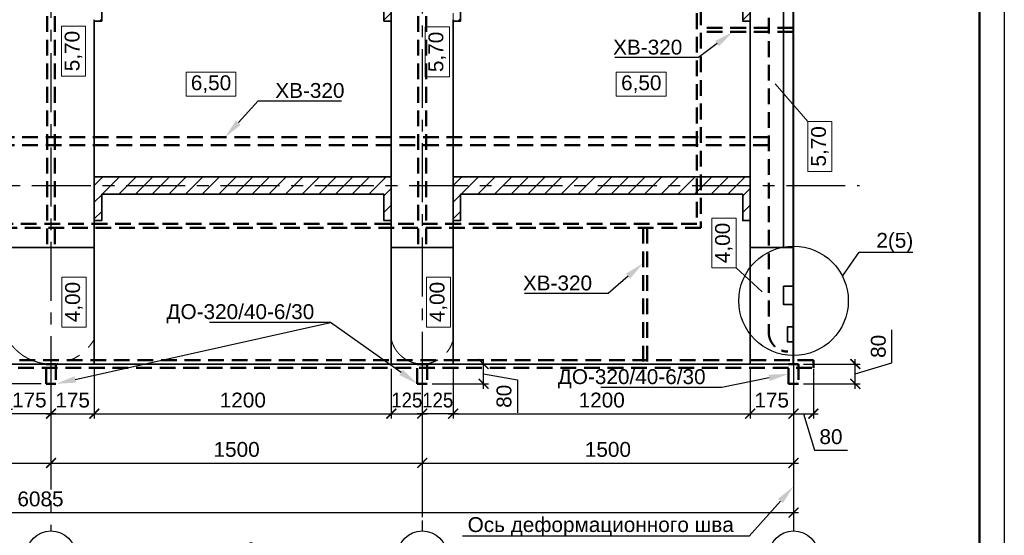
# Model space of a CAD drawing. Header units: millimetres. Extents: x -695122 to 440517, y 417968 to 574899.
# Tile 17 of 39: x -566701 to -526922, y 474875 to 495705. Entities that reach past the tile are written whole.
import ezdxf
from ezdxf import colors
from ezdxf.entities.mleader import LeaderData, LeaderLine
from ezdxf.enums import TextEntityAlignment as Align
from ezdxf.math import Vec2, Vec3

# ---------------------------------------------------------------- set-up
doc = ezdxf.new("R2010")
doc.units = ezdxf.units.MM
for name, pattern in [('PHANTOM', [63.5, 31.75, -6.35, 6.35, -6.35, 6.35, -6.35]), ('осевая', [50.8, 31.75, -6.35, 6.35, -6.35]), ('штриховая', [19.05, 12.7, -6.35])]:
    doc.linetypes.add(name, pattern=pattern)
for name, color, linetype, lineweight in [('0_Выноски и размеры', 7, 'Continuous', 9), ('Бетон', 7, 'Continuous', 50), ('ГТО_Отметки', 7, 'Continuous', 20), ('ГТО_Разрезы. Сечения.Узлы', 255, 'Continuous', 40), ('Шпонка', 1, 'Continuous', 50)]:
    doc.layers.add(name, color=color, linetype=linetype, lineweight=lineweight)
for name, color, linetype in [('otmetki', 7, 'Continuous'), ('Оси', 1, 'осевая'), ('Размеры', 7, 'Continuous'), ('штамп(текст)', 7, 'Continuous')]:
    doc.layers.add(name, color=color, linetype=linetype)
doc.styles.add('arial', font='arial.ttf')
doc.styles.get("Standard").update_dxf_attribs({"font": 'arial.ttf'})
doc.styles.add('аrial', font='arial.ttf')
doc.styles.add('Рогун1', font='arial.ttf')
doc.dimstyles.new('100 мм', dxfattribs={"dimscale": 100, "dimtxt": 3.5, "dimasz": 2, "dimexe": 1, "dimexo": 1, "dimgap": 1.2, "dimtad": 1, "dimdec": 0, "dimlfac": 0.1, "dimrnd": 0.0001, "dimtxsty": 'Рогун1', "dimblk": 'ARCHTICK', "dimcen": 2.5, "dimdle": 1, "dimaunit": 1, "dimadec": 1, "dimazin": 0, "dimtfac": 1, "dimtdec": 0, "dimtmove": 1, "dimatfit": 3, "dimldrblk": 'ARCHTICK', "dimfxl": 1, "dimtfill": 1, "dimarcsym": 0})
doc.dimstyles.new('hren115', dxfattribs={"dimtxt": 0.3, "dimasz": 3, "dimexe": 0.18, "dimexo": 0.0625, "dimgap": 0.1, "dimtad": 2, "dimtih": 1, "dimtoh": 1, "dimdec": 4, "dimzin": 0, "dimdsep": 46, "dimtxsty": 'arial', "dimcen": 0, "dimclrt": 256, "dimadec": 0, "dimazin": 0, "dimtfac": 1, "dimtdec": 4, "dimtofl": 0, "dimtmove": 1, "dimatfit": 0, "dimfxl": 1, "dimtolj": 1, "dimtzin": 0, "dimarcsym": 1})

# ---------------------------------------------------------------- blocks, each defined once
blk = doc.blocks.new('_ArchTick')
at = {"color": 0, "linetype": 'ByBlock', "const_width": 0.15}
blk.add_lwpolyline([(-0.5, -0.5), (0.5, 0.5)], dxfattribs=at)
blk = doc.blocks.new('*D260')
at = {"layer": 'Defpoints', "color": 0, "ltscale": 200, "transparency": 16777216}
for p in [(-569262, 481795), (-565637, 481795), (-565637, 480995)]:
    blk.add_point(p, dxfattribs=at)
at = {"layer": 'Размеры', "color": 0, "lineweight": -2, "ltscale": 200, "transparency": 16777216}
for p, q in [((-565837, 481795), (-569462, 481795)), ((-569262, 480795), (-569262, 481995)), ((-569262, 481395), (-570047, 481249)), ((-570047, 481249), (-570047, 479910)), ((-565837, 480995), (-569462, 480995))]:
    blk.add_line(p, q, dxfattribs=at)
at = {"layer": 'Размеры', "color": 0, "lineweight": -2, "ltscale": 200, "transparency": 16777216, "xscale": 400, "yscale": 400, "zscale": 400}
for p, rotation in [((-569262, 481795), 90), ((-569262, 480995), 270)]:
    blk.add_blockref('_ArchTick', p, dxfattribs=dict(at, rotation=rotation))
at = {"layer": 'Размеры', "color": 0, "ltscale": 200, "transparency": 16777216, "insert": (-570594, 480579), "char_height": 600, "attachment_point": 5, "rotation": 90, "style": 'Рогун1'}
blk.add_mtext('80', dxfattribs=at)
blk = doc.blocks.new('*D261')
at = {"layer": 'Defpoints', "color": 0, "ltscale": 200, "transparency": 16777216}
for p in [(-550237, 481795), (-547961, 481795), (-550237, 480995)]:
    blk.add_point(p, dxfattribs=at)
at = {"layer": 'Размеры', "color": 0, "lineweight": -2, "ltscale": 200, "transparency": 16777216}
for p, q in [((-550037, 481795), (-547761, 481795)), ((-547961, 480795), (-547961, 481995)), ((-547961, 481395), (-546585, 481159)), ((-550037, 480995), (-547761, 480995)), ((-546585, 481159), (-546585, 479821))]:
    blk.add_line(p, q, dxfattribs=at)
at = {"layer": 'Размеры', "color": 0, "lineweight": -2, "ltscale": 200, "transparency": 16777216, "xscale": 400, "yscale": 400, "zscale": 400}
for p, rotation in [((-547961, 481795), 90), ((-547961, 480995), 270)]:
    blk.add_blockref('_ArchTick', p, dxfattribs=dict(at, rotation=rotation))
at = {"layer": 'Размеры', "color": 0, "ltscale": 200, "transparency": 16777216, "insert": (-547132, 480490), "char_height": 600, "attachment_point": 5, "rotation": 90, "style": 'Рогун1'}
blk.add_mtext('80', dxfattribs=at)
blk = doc.blocks.new('*D262')
at = {"layer": 'Defpoints', "color": 0, "ltscale": 200, "transparency": 16777216}
for p in [(-535237, 481795), (-532942, 481795), (-535237, 480995)]:
    blk.add_point(p, dxfattribs=at)
at = {"layer": 'Размеры', "color": 0, "lineweight": -2, "ltscale": 200, "transparency": 16777216}
for p, q in [((-531463, 481839), (-531463, 483177)), ((-535037, 481795), (-532742, 481795)), ((-532942, 480795), (-532942, 481995)), ((-532942, 481395), (-531463, 481839)), ((-535037, 480995), (-532742, 480995))]:
    blk.add_line(p, q, dxfattribs=at)
at = {"layer": 'Размеры', "color": 0, "lineweight": -2, "ltscale": 200, "transparency": 16777216, "xscale": 400, "yscale": 400, "zscale": 400}
for p, rotation in [((-532942, 481795), 90), ((-532942, 480995), 270)]:
    blk.add_blockref('_ArchTick', p, dxfattribs=dict(at, rotation=rotation))
at = {"layer": 'Размеры', "color": 0, "ltscale": 200, "transparency": 16777216, "insert": (-532009, 482508), "char_height": 600, "attachment_point": 5, "rotation": 90, "style": 'Рогун1'}
blk.add_mtext('80', dxfattribs=at)
blk = doc.blocks.new('*D165')
at = {"layer": 'Defpoints', "color": 0, "transparency": 16777216}
for p in [(-580437, 481795), (-565437, 481795), (-565437, 477795)]:
    blk.add_point(p, dxfattribs=at)
at = {"layer": 'Размеры', "color": 0, "lineweight": -2, "transparency": 16777216}
for p, q in [((-580437, 481595), (-580437, 477595)), ((-565437, 481595), (-565437, 477595)), ((-580637, 477795), (-565237, 477795))]:
    blk.add_line(p, q, dxfattribs=at)
at = {"layer": 'Размеры', "color": 0, "lineweight": -2, "transparency": 16777216, "xscale": 400, "yscale": 400, "zscale": 400, "rotation": 180}
blk.add_blockref('_ArchTick', (-580437, 477795), dxfattribs=at)
at = {"layer": 'Размеры', "color": 0, "lineweight": -2, "transparency": 16777216, "xscale": 400, "yscale": 400, "zscale": 400}
blk.add_blockref('_ArchTick', (-565437, 477795), dxfattribs=at)
at = {"layer": 'Размеры', "color": 0, "transparency": 16777216, "insert": (-572937, 478341), "char_height": 600, "attachment_point": 5, "style": 'Рогун1'}
blk.add_mtext('1500', dxfattribs=at)
blk = doc.blocks.new('*D166')
at = {"layer": 'Defpoints', "color": 0, "transparency": 16777216}
for p in [(-565437, 481795), (-550437, 481795), (-550437, 477795)]:
    blk.add_point(p, dxfattribs=at)
at = {"layer": 'Размеры', "color": 0, "lineweight": -2, "transparency": 16777216}
for p, q in [((-565437, 481595), (-565437, 477595)), ((-550437, 481595), (-550437, 477595)), ((-565637, 477795), (-550237, 477795))]:
    blk.add_line(p, q, dxfattribs=at)
at = {"layer": 'Размеры', "color": 0, "lineweight": -2, "transparency": 16777216, "xscale": 400, "yscale": 400, "zscale": 400, "rotation": 180}
blk.add_blockref('_ArchTick', (-565437, 477795), dxfattribs=at)
at = {"layer": 'Размеры', "color": 0, "lineweight": -2, "transparency": 16777216, "xscale": 400, "yscale": 400, "zscale": 400}
blk.add_blockref('_ArchTick', (-550437, 477795), dxfattribs=at)
at = {"layer": 'Размеры', "color": 0, "transparency": 16777216, "insert": (-557937, 478341), "char_height": 600, "attachment_point": 5, "style": 'Рогун1'}
blk.add_mtext('1500', dxfattribs=at)
blk = doc.blocks.new('*D254')
at = {"layer": 'Defpoints', "color": 0, "transparency": 16777216}
for p in [(-535437, 503770), (-550437, 481795), (-535437, 477795)]:
    blk.add_point(p, dxfattribs=at)
at = {"layer": 'Размеры', "color": 0, "lineweight": -2, "transparency": 16777216}
for p, q in [((-535437, 503570), (-535437, 477595)), ((-550437, 481595), (-550437, 477595)), ((-550637, 477795), (-535237, 477795))]:
    blk.add_line(p, q, dxfattribs=at)
at = {"layer": 'Размеры', "color": 0, "lineweight": -2, "transparency": 16777216, "xscale": 400, "yscale": 400, "zscale": 400, "rotation": 180}
blk.add_blockref('_ArchTick', (-550437, 477795), dxfattribs=at)
at = {"layer": 'Размеры', "color": 0, "lineweight": -2, "transparency": 16777216, "xscale": 400, "yscale": 400, "zscale": 400}
blk.add_blockref('_ArchTick', (-535437, 477795), dxfattribs=at)
at = {"layer": 'Размеры', "color": 0, "transparency": 16777216, "insert": (-542937, 478341), "char_height": 600, "attachment_point": 5, "style": 'Рогун1'}
blk.add_mtext('1500', dxfattribs=at)
blk = doc.blocks.new('*D167')
at = {"layer": 'Defpoints', "color": 0, "transparency": 16777216}
for p in [(-596287, 481795), (-535437, 481795), (-535437, 475795)]:
    blk.add_point(p, dxfattribs=at)
at = {"layer": 'Размеры', "color": 0, "lineweight": -2, "transparency": 16777216}
for p, q in [((-596287, 481595), (-596287, 475595)), ((-535437, 481595), (-535437, 475595)), ((-596487, 475795), (-535237, 475795))]:
    blk.add_line(p, q, dxfattribs=at)
at = {"layer": 'Размеры', "color": 0, "lineweight": -2, "transparency": 16777216, "xscale": 400, "yscale": 400, "zscale": 400, "rotation": 180}
blk.add_blockref('_ArchTick', (-596287, 475795), dxfattribs=at)
at = {"layer": 'Размеры', "color": 0, "lineweight": -2, "transparency": 16777216, "xscale": 400, "yscale": 400, "zscale": 400}
blk.add_blockref('_ArchTick', (-535437, 475795), dxfattribs=at)
at = {"layer": 'Размеры', "color": 0, "transparency": 16777216, "insert": (-565862, 476341), "char_height": 600, "attachment_point": 5, "style": 'Рогун1'}
blk.add_mtext('6085', dxfattribs=at)
blk = doc.blocks.new('*D175')
at = {"layer": 'Defpoints', "color": 0, "transparency": 16777216}
for p in [(-565437, 481795), (-563687, 481795), (-563687, 479788)]:
    blk.add_point(p, dxfattribs=at)
at = {"layer": 'Размеры', "color": 0, "lineweight": -2, "transparency": 16777216}
for p, q in [((-565437, 481595), (-565437, 479588)), ((-563687, 481595), (-563687, 479588)), ((-565637, 479788), (-563487, 479788))]:
    blk.add_line(p, q, dxfattribs=at)
at = {"layer": 'Размеры', "color": 0, "lineweight": -2, "transparency": 16777216, "xscale": 400, "yscale": 400, "zscale": 400, "rotation": 180}
blk.add_blockref('_ArchTick', (-565437, 479788), dxfattribs=at)
at = {"layer": 'Размеры', "color": 0, "lineweight": -2, "transparency": 16777216, "xscale": 400, "yscale": 400, "zscale": 400}
blk.add_blockref('_ArchTick', (-563687, 479788), dxfattribs=at)
at = {"layer": 'Размеры', "color": 0, "transparency": 16777216, "insert": (-564562, 480334), "char_height": 600, "attachment_point": 5, "style": 'Рогун1'}
blk.add_mtext('175', dxfattribs=at)
blk = doc.blocks.new('*D176')
at = {"layer": 'Defpoints', "color": 0, "transparency": 16777216}
for p in [(-549187, 481795), (-537187, 481795), (-537187, 479788)]:
    blk.add_point(p, dxfattribs=at)
at = {"layer": 'Размеры', "color": 0, "lineweight": -2, "transparency": 16777216}
for p, q in [((-549187, 481595), (-549187, 479588)), ((-537187, 481595), (-537187, 479588)), ((-549387, 479788), (-536987, 479788))]:
    blk.add_line(p, q, dxfattribs=at)
at = {"layer": 'Размеры', "color": 0, "lineweight": -2, "transparency": 16777216, "xscale": 400, "yscale": 400, "zscale": 400, "rotation": 180}
blk.add_blockref('_ArchTick', (-549187, 479788), dxfattribs=at)
at = {"layer": 'Размеры', "color": 0, "lineweight": -2, "transparency": 16777216, "xscale": 400, "yscale": 400, "zscale": 400}
blk.add_blockref('_ArchTick', (-537187, 479788), dxfattribs=at)
at = {"layer": 'Размеры', "color": 0, "transparency": 16777216, "insert": (-543187, 480334), "char_height": 600, "attachment_point": 5, "style": 'Рогун1'}
blk.add_mtext('1200', dxfattribs=at)
blk = doc.blocks.new('*D177')
at = {"layer": 'Defpoints', "color": 0, "transparency": 16777216}
for p in [(-550437, 482342), (-549187, 481795), (-550437, 479788)]:
    blk.add_point(p, dxfattribs=at)
at = {"layer": 'Размеры', "color": 0, "lineweight": -2, "transparency": 16777216}
for p, q in [((-550437, 482142), (-550437, 479588)), ((-549187, 481595), (-549187, 479588)), ((-548987, 479788), (-550637, 479788))]:
    blk.add_line(p, q, dxfattribs=at)
at = {"layer": 'Размеры', "color": 0, "lineweight": -2, "transparency": 16777216, "xscale": 400, "yscale": 400, "zscale": 400, "rotation": 180}
blk.add_blockref('_ArchTick', (-550437, 479788), dxfattribs=at)
at = {"layer": 'Размеры', "color": 0, "lineweight": -2, "transparency": 16777216, "xscale": 400, "yscale": 400, "zscale": 400}
blk.add_blockref('_ArchTick', (-549187, 479788), dxfattribs=at)
at = {"layer": 'Размеры', "color": 0, "transparency": 16777216, "insert": (-549812, 480334), "char_height": 600, "attachment_point": 5, "style": 'Рогун1'}
blk.add_mtext('{\\W0.9;125}', dxfattribs=at)
blk = doc.blocks.new('*D178')
at = {"layer": 'Defpoints', "color": 0, "transparency": 16777216}
for p in [(-563687, 481795), (-551687, 481795), (-551687, 479788)]:
    blk.add_point(p, dxfattribs=at)
at = {"layer": 'Размеры', "color": 0, "lineweight": -2, "transparency": 16777216}
for p, q in [((-563687, 481595), (-563687, 479588)), ((-551687, 481595), (-551687, 479588)), ((-563887, 479788), (-551487, 479788))]:
    blk.add_line(p, q, dxfattribs=at)
at = {"layer": 'Размеры', "color": 0, "lineweight": -2, "transparency": 16777216, "xscale": 400, "yscale": 400, "zscale": 400, "rotation": 180}
blk.add_blockref('_ArchTick', (-563687, 479788), dxfattribs=at)
at = {"layer": 'Размеры', "color": 0, "lineweight": -2, "transparency": 16777216, "xscale": 400, "yscale": 400, "zscale": 400}
blk.add_blockref('_ArchTick', (-551687, 479788), dxfattribs=at)
at = {"layer": 'Размеры', "color": 0, "transparency": 16777216, "insert": (-557687, 480334), "char_height": 600, "attachment_point": 5, "style": 'Рогун1'}
blk.add_mtext('1200', dxfattribs=at)
blk = doc.blocks.new('*D179')
at = {"layer": 'Defpoints', "color": 0, "transparency": 16777216}
for p in [(-550437, 482342), (-551687, 481795), (-550437, 479788)]:
    blk.add_point(p, dxfattribs=at)
at = {"layer": 'Размеры', "color": 0, "lineweight": -2, "transparency": 16777216}
for p, q in [((-550437, 482142), (-550437, 479588)), ((-551687, 481595), (-551687, 479588)), ((-551887, 479788), (-550237, 479788))]:
    blk.add_line(p, q, dxfattribs=at)
at = {"layer": 'Размеры', "color": 0, "lineweight": -2, "transparency": 16777216, "xscale": 400, "yscale": 400, "zscale": 400, "rotation": 180}
blk.add_blockref('_ArchTick', (-551687, 479788), dxfattribs=at)
at = {"layer": 'Размеры', "color": 0, "lineweight": -2, "transparency": 16777216, "xscale": 400, "yscale": 400, "zscale": 400}
blk.add_blockref('_ArchTick', (-550437, 479788), dxfattribs=at)
at = {"layer": 'Размеры', "color": 0, "transparency": 16777216, "insert": (-551062, 480334), "char_height": 600, "attachment_point": 5, "style": 'Рогун1'}
blk.add_mtext('{\\W0.9;125}', dxfattribs=at)
blk = doc.blocks.new('*D256')
at = {"layer": 'Defpoints', "color": 0, "transparency": 16777216}
for p in [(-537187, 481795), (-535437, 481795), (-535437, 479788)]:
    blk.add_point(p, dxfattribs=at)
at = {"layer": 'Размеры', "color": 0, "lineweight": -2, "transparency": 16777216}
for p, q in [((-537187, 481595), (-537187, 479588)), ((-535437, 481595), (-535437, 479588)), ((-537387, 479788), (-535237, 479788))]:
    blk.add_line(p, q, dxfattribs=at)
at = {"layer": 'Размеры', "color": 0, "lineweight": -2, "transparency": 16777216, "xscale": 400, "yscale": 400, "zscale": 400, "rotation": 180}
blk.add_blockref('_ArchTick', (-537187, 479788), dxfattribs=at)
at = {"layer": 'Размеры', "color": 0, "lineweight": -2, "transparency": 16777216, "xscale": 400, "yscale": 400, "zscale": 400}
blk.add_blockref('_ArchTick', (-535437, 479788), dxfattribs=at)
at = {"layer": 'Размеры', "color": 0, "transparency": 16777216, "insert": (-536319, 480334), "char_height": 600, "attachment_point": 5, "style": 'Рогун1'}
blk.add_mtext('175', dxfattribs=at)
blk = doc.blocks.new('_None')
blk = doc.blocks.new('*D249')
at = {"layer": 'Defpoints', "color": 0, "transparency": 16777216}
for p in [(-567187, 481795), (-565437, 481795), (-565437, 479791)]:
    blk.add_point(p, dxfattribs=at)
at = {"layer": 'Размеры', "color": 0, "lineweight": -2, "transparency": 16777216}
for p, q in [((-567187, 481595), (-567187, 479591)), ((-565437, 481595), (-565437, 479591)), ((-567387, 479791), (-565237, 479791))]:
    blk.add_line(p, q, dxfattribs=at)
at = {"layer": 'Размеры', "color": 0, "lineweight": -2, "transparency": 16777216, "xscale": 400, "yscale": 400, "zscale": 400, "rotation": 180}
blk.add_blockref('_ArchTick', (-567187, 479791), dxfattribs=at)
at = {"layer": 'Размеры', "color": 0, "lineweight": -2, "transparency": 16777216, "xscale": 400, "yscale": 400, "zscale": 400}
blk.add_blockref('_ArchTick', (-565437, 479791), dxfattribs=at)
at = {"layer": 'Размеры', "color": 0, "transparency": 16777216, "insert": (-566312, 480338), "char_height": 600, "attachment_point": 5, "style": 'Рогун1'}
blk.add_mtext('175', dxfattribs=at)
blk = doc.blocks.new('*U145')
at = {"lineweight": 30}
blk.add_line((0, 163.28), (0, 143.28), dxfattribs=at)
blk.add_lwpolyline([(5, -5), (-836, -5), (-836, 589), (5, 589)], close=True)
at = {"lineweight": 50}
blk.add_lwpolyline([(0, 0), (-816, 0), (-816, 584), (0, 584)], close=True, dxfattribs=at)
at = {"style": 'arial'}
blk.add_attdef('ФОРМАТ', (-36, -3.63), '', height=2.5, dxfattribs=at)
at = {"layer": 'штамп(текст)', "style": 'arial', "flags": 4}
for tag, height, p in [('Номер', 5, (-60.62, 47.59)), ('Стадия', 3.5, (-42.7, 18.69)), ('Лист', 3.5, (-27.97, 18.69)), ('Листов', 3.5, (-9.45, 18.69)), ('Отдел', 1.8, (-23.21, 1.04)), ('Год', 1.8, (-6.88, 1.05))]:
    blk.add_attdef(tag, text='', height=height, dxfattribs=at).set_placement(p, align=Align.CENTER)
at = {"layer": 'штамп(текст)', "lineweight": 30, "flags": 104}
blk.add_attdef('Объект', text='', height=3.5, dxfattribs=at).set_placement((-60.79, 42), align=Align.TOP_CENTER)
at = {"layer": 'штамп(текст)', "style": 'arial', "flags": 4}
for tag, p in [('Разраб', (-164.12, 26.34)), ('Пров', (-164.12, 21.4)), ('Утвердил1', (-184.87, 11.1)), ('Нач.отд', (-164.12, 10.85)), ('Нк', (-164.12, 6.4)), ('Утвердил', (-184.87, 0.96)), ('ФИО_утв', (-164.12, 1.09))]:
    blk.add_attdef(tag, p, '', height=2.5, dxfattribs=at)
at = {"layer": 'штамп(текст)', "lineweight": 30, "flags": 104}
for tag, p in [('Комплект', (-84.04, 22.95)), ('НазваниеЛиста', (-84.91, 8.24))]:
    blk.add_attdef(tag, text='', height=3.5, dxfattribs=at).set_placement(p, align=Align.MIDDLE_CENTER)
blk = doc.blocks.new('*D146')
at = {"layer": 'Defpoints', "color": 0, "ltscale": 200, "transparency": 16777216}
for p in [(-535437, 481795), (-534637, 481795), (-534637, 479788)]:
    blk.add_point(p, dxfattribs=at)
at = {"layer": 'Размеры', "color": 0, "lineweight": -2, "ltscale": 200, "transparency": 16777216}
for p, q in [((-535437, 481595), (-535437, 479588)), ((-534637, 481595), (-534637, 479588)), ((-535637, 479788), (-534437, 479788)), ((-535037, 479788), (-534593, 478309)), ((-534593, 478309), (-533255, 478309))]:
    blk.add_line(p, q, dxfattribs=at)
at = {"layer": 'Размеры', "color": 0, "lineweight": -2, "ltscale": 200, "transparency": 16777216, "xscale": 400, "yscale": 400, "zscale": 400, "rotation": 180}
blk.add_blockref('_ArchTick', (-535437, 479788), dxfattribs=at)
at = {"layer": 'Размеры', "color": 0, "lineweight": -2, "ltscale": 200, "transparency": 16777216, "xscale": 400, "yscale": 400, "zscale": 400}
blk.add_blockref('_ArchTick', (-534637, 479788), dxfattribs=at)
at = {"layer": 'Размеры', "color": 0, "ltscale": 200, "transparency": 16777216, "insert": (-533924, 478855), "char_height": 600, "attachment_point": 5, "style": 'Рогун1'}
blk.add_mtext('80', dxfattribs=at)
blk = doc.blocks.new('*U128')
at = {"color": 7, "lineweight": 70, "ltscale": 100}
for p, q in [((0, -102.93), (0, -112.93)), ((0, -287.34), (0, -297.34))]:
    blk.add_line(p, q, dxfattribs=at)
at = {"ltscale": 100, "style": 'аrial', "flags": 8}
for tag, height, p in [('W', 5, (9.6, -100.03)), ('W1', 3.5, (16.84, -137.38)), ('M', 5, (9.6, -300.24))]:
    blk.add_attdef(tag, text='', height=height, dxfattribs=at).set_placement(p, align=Align.MIDDLE)
at = {"color": 7, "ltscale": 100}
for points in [[(0, -105.93), (11, -105.93)], [(0, -294.34), (11, -294.34)]]:
    blk.add_leader(points, dimstyle='hren115', override={"dimasz": 5, "dimgap": 0.1, "dimtad": 0, "dimfxl": 1.25, "dimtfillclr": 256}, dxfattribs=at)

msp = doc.modelspace()

# ---------------------------------------------------------------- hatches: boundary and pattern name
h = msp.add_hatch()
h.set_pattern_fill('ANSI31', color=256, scale=150)
h.set_pattern_definition([(45, (-858538.25, -3493.4), (-336.7596, 336.7596), [])])
h.paths.add_polyline_path([(-563686.812182, 495650.1528517), (-563386.812182, 495650.1528517), (-563386.812182, 496410.1528517), (-551986.8121819, 496410.1528517), (-551986.8121819, 495650.1528517), (-551686.8121819, 495650.1528517), (-551686.8121819, 497280.1528517), (-551986.8121819, 497280.1528517), (-551986.8121819, 497110.1528517), (-563386.812182, 497110.1528517), (-563386.812182, 497280.1528517), (-563686.812182, 497280.1528517)])
h = msp.add_hatch()
h.set_pattern_fill('ANSI31', color=256, scale=150)
h.set_pattern_definition([(45, (-844038.25, -3493.4), (-336.7596, 336.7596), [])])
h.paths.add_polyline_path([(-549186.812182, 495650.1528546), (-548886.812182, 495650.1528546), (-548886.812182, 496410.1528546), (-537486.8121819, 496410.1528546), (-537486.8121819, 495650.1528546), (-537186.8121819, 495650.1528546), (-537186.8121819, 497280.1528546), (-537486.8121819, 497280.1528546), (-537486.8121819, 497110.1528546), (-548886.812182, 497110.1528546), (-548886.812182, 497280.1528546), (-549186.812182, 497280.1528546)])
at = {"ltscale": 100}
h = msp.add_hatch(dxfattribs=at)
h.set_pattern_fill('ANSI31', color=256, scale=150)
h.set_pattern_definition([(45, (-925173.92, -154685.2), (-336.7596, 336.7596), [])])
h.paths.add_polyline_path([(-563686.8121815, 489350.1528522), (-551686.8121819, 489350.1528522), (-551686.8121824, 488589.1528522), (-551686.8121824, 487591.1528522), (-551986.8121819, 487591.1528522), (-551986.8121819, 488650.1528522), (-563386.812182, 488650.1528522), (-563386.812182, 487591.1528522), (-563686.812182, 487591.1528522)])
h = msp.add_hatch(dxfattribs=at)
h.set_pattern_fill('ANSI31', color=256, scale=150)
h.set_pattern_definition([(45, (-910673.92, -154685.2), (-336.7596, 336.7596), [])])
h.paths.add_polyline_path([(-549186.8121815, 489350.1528517), (-537186.8121819, 489350.1528517), (-537186.8121823, 488589.1528517), (-537186.8121823, 487591.1528517), (-537486.8121818, 487591.1528517), (-537486.8121818, 488650.1528517), (-548886.8121819, 488650.1528517), (-548886.8121819, 487591.1528517), (-549186.8121819, 487591.1528517)])

# ---------------------------------------------------------------- linework, layer by layer
msp.add_circle((-535436.812182, 484347.914694), 2212.1378131, dxfattribs=at)
for centre in [(-565436.812182, 474050.8541315), (-550436.812182, 474050.8541315), (-535436.812182, 474050.8541315)]:
    msp.add_circle(centre, 1000)
at = {"layer": '0_Выноски и размеры', "ltscale": 100}
for points in [[(-564039.4812351, 493429.3598628), (-564039.4812351, 495446.9726526), (-565018.4445862, 495446.9726526), (-565018.4445862, 493429.3598628)], [(-549341.3529657, 493394.0830374), (-549341.3529657, 495411.6958272), (-550320.3163168, 495411.6958272), (-550320.3163168, 493394.0830374)], [(-533883.2552609, 489578.6682959), (-533883.2552609, 491596.2810857), (-534862.218612, 491596.2810857), (-534862.218612, 489578.6682959)], [(-537760.4525645, 485675.4086192), (-537760.4525645, 487693.021409), (-538739.4159156, 487693.021409), (-538739.4159156, 485675.4086192)], [(-564019.4092537, 483288.6252636), (-564019.4092537, 485306.2380534), (-564998.3726048, 485306.2380534), (-564998.3726048, 483288.6252636)], [(-549293.1570385, 483288.6252636), (-549293.1570385, 485306.2380534), (-550272.1203896, 485306.2380534), (-550272.1203896, 483288.6252636)]]:
    msp.add_lwpolyline(points, close=True, dxfattribs=at)
at = {"layer": '0_Выноски и размеры', "ltscale": 100, "elevation": 0}
for points in [[(-559980.4775309, 492611.400653), (-557962.8647411, 492611.400653), (-557962.8647411, 493590.3640041), (-559980.4775309, 493590.3640041)], [(-542598.0494539, 492611.400653), (-540580.4366641, 492611.400653), (-540580.4366641, 493590.3640041), (-542598.0494539, 493590.3640041)]]:
    msp.add_lwpolyline(points, close=True, dxfattribs=at)
at = {"layer": 'Defpoints', "linetype": 'PHANTOM', "lineweight": 0, "ltscale": 75}
for points in [[(-567186.812182, 495965.1528517), (-567186.8121817, 482795.1528513, 0.5714285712), (-563686.8121823, 482795.1528513), (-563686.812182, 495965.1528567)], [(-549186.8121819, 495965.1528517), (-549186.8121819, 482795.1528515, -0.8), (-551686.8121819, 482795.1528521), (-551686.8121819, 495965.1528517)]]:
    msp.add_lwpolyline(points, format="xyb", dxfattribs=at)
at = {"layer": 'Бетон', "color": 2, "lineweight": 35, "ltscale": 10}
msp.add_lwpolyline([(-535451.812182, 508795.1528517), (-535451.812182, 510395.1528517), (-537186.8121812, 510395.1528517), (-540386.8121812, 508795.1528517), (-596286.812182, 508795.1528517), (-596286.812182, 481795.1528517), (-535451.812182, 481795.1528517)], close=True, dxfattribs=at)
for points in [[(-535836.812182, 486495.1528516), (-535836.812182, 507995.1528517), (-535451.812182, 507995.1528517)], [(-563686.812182, 495650.1528536), (-563386.812182, 495650.1528536), (-563386.812182, 496410.1528536), (-551986.8121819, 496410.1528536), (-551986.8121819, 495650.1528536), (-551686.8121819, 495650.1528536), (-551686.8121819, 497280.1528536), (-551986.8121819, 497280.1528536), (-551986.8121819, 497110.1528536), (-563386.812182, 497110.1528536), (-563386.812182, 497280.1528536), (-563686.812182, 497280.1528536)], [(-549186.812182, 495650.1528546), (-548886.812182, 495650.1528546), (-548886.812182, 496410.1528546), (-537486.8121819, 496410.1528546), (-537486.8121819, 495650.1528546), (-537186.8121819, 495650.1528546), (-537186.8121819, 497280.1528546), (-537486.8121819, 497280.1528546), (-537486.8121819, 497110.1528546), (-548886.812182, 497110.1528546), (-548886.812182, 497280.1528546), (-549186.812182, 497280.1528546)], [(-563686.8121821, 495700.1528517), (-563686.8121821, 489279.1528517)], [(-551686.8121819, 489279.1528517), (-551686.8121819, 495700.1528517)], [(-549186.8121819, 495700.1528517), (-549186.8121819, 489279.1528517)], [(-537186.8121818, 488579.1528517), (-537186.8121819, 495700.1528517)], [(-563686.8121822, 489295.1528519), (-563686.8121822, 488589.1528517)], [(-563686.812182, 489350.1528517), (-551686.8121819, 489350.1528517)], [(-549186.8121819, 489350.1528517), (-537186.8121818, 489350.1528517)], [(-551686.8121819, 481795.1528517), (-551686.8121819, 489279.1528517)], [(-549186.8121819, 481795.1528517), (-549186.8121819, 489279.1528517)], [(-563686.8121822, 488579.1528517), (-563686.8121822, 488579.1528517), (-563686.8121822, 481795.1528517)], [(-563686.812182, 487591.1528517), (-563386.812182, 487591.1528517), (-563386.812182, 488650.1528517), (-551986.8121819, 488650.1528517), (-551986.8121819, 487591.1528517), (-551686.8121819, 487591.1528517)], [(-549186.8121819, 487591.1528517), (-548886.8121819, 487591.1528517), (-548886.8121819, 488650.1528517), (-537486.8121818, 488650.1528517), (-537486.8121818, 487591.1528517), (-537186.8121818, 487591.1528517)], [(-537186.8121818, 488579.1528517), (-537186.8121818, 481795.1528517)], [(-567186.8121818, 486495.1528517), (-563686.8121822, 486495.1528517)], [(-551686.8121819, 486495.1528518), (-549186.8121819, 486495.1528518)], [(-537186.8121818, 486495.1528516), (-535451.812182, 486495.1528516)], [(-535451.812182, 484195.1528517), (-535836.812182, 484195.1528517), (-535836.812182, 484945.1528517)], [(-535836.812182, 484945.1528517), (-535451.812182, 484945.1528517)], [(-535451.812182, 483295.1528517), (-535686.812182, 483295.1528517), (-535686.812182, 482695.1528517), (-535451.812182, 482695.1528517)]]:
    msp.add_lwpolyline(points, dxfattribs=at)
at = {"layer": 'ГТО_Отметки', "linetype": 'ByBlock', "lineweight": 0}
for points in [[(-536176.2085719, 493113.5152051), (-534862.218612, 491596.2810857)], [(-536702.2888034, 484713.8492918), (-537760.4525645, 485675.4086192)]]:
    msp.add_lwpolyline(points, dxfattribs=at)
at = {"layer": 'Оси', "linetype": 'осевая', "ltscale": 75}
msp.add_line((-604307.6126689, 489000.1528517), (-532770.6213395, 489000.1528517), dxfattribs=at)
for points in [[(-535436.812182, 511472.5522806), (-535436.812182, 475050.8541315)], [(-565436.812182, 509586.6688312), (-565436.812182, 475050.8541315)], [(-550436.8121818, 509761.0856411), (-550436.812182, 475050.8541315)], [(-550436.8121818, 481795.1528517), (-550436.812182, 475050.8541315)]]:
    msp.add_lwpolyline(points, dxfattribs=at)
at = {"layer": 'Шпонка', "linetype": 'штриховая', "ltscale": 50}
for p, q in [((-535451.8121822, 495375.1528517), (-539186.8121819, 495375.1528517)), ((-535451.8121822, 495215.1528517), (-539186.8121819, 495215.1528517))]:
    msp.add_line(p, q, dxfattribs=at)
msp.add_lwpolyline([(-535661.812182, 509895.1074972, 0.4142135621), (-536436.8121812, 509120.1074972), (-536436.8121812, 483070.1074973, 0.4142135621), (-535661.812182, 482295.1074973, 0.4142135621)], format="xyb", dxfattribs=at)
for points in [[(-565596.812182, 486636.9473619), (-565596.812182, 507595.1528517)], [(-565276.812182, 486636.9473619), (-565276.812182, 507595.1528517)], [(-550596.8121819, 486636.9473617), (-550596.8121818, 507595.1528517)], [(-550276.8121819, 486636.9473617), (-550276.8121818, 507595.1528517)], [(-550276.8121818, 504695.1528517), (-539186.8121818, 504695.1528517), (-539186.8121818, 487295.1528517), (-594486.812182, 487295.1528517)], [(-550276.8121818, 504535.1528517), (-539346.8121818, 504535.1528517), (-539346.8121818, 487455.1528517), (-594486.812182, 487455.1528517)], [(-536436.8121812, 490955.1528517), (-594436.812182, 490955.1528517)], [(-536436.8121812, 490635.1528517), (-594436.812182, 490635.1528517)], [(-541516.8133092, 487295.1528517), (-541516.8133092, 481795.1528517)], [(-541356.8133092, 487295.1528517), (-541356.8133092, 481795.1528517)]]:
    msp.add_lwpolyline(points, dxfattribs=at)
for points in [[(-534636.812182, 481955.1528517), (-596286.812182, 481955.1528517), (-596286.812182, 481635.1528517), (-534636.812182, 481635.1528517)], [(-565636.8121697, 480995.1528517), (-565636.812182, 481795.1528517), (-565236.812182, 481795.1528517), (-565236.8121697, 480995.1528517)], [(-550636.8121695, 480995.1528517), (-550636.8121818, 481795.1528517), (-550236.8121818, 481795.1528517), (-550236.8121695, 480995.1528517)], [(-535636.8121697, 480995.1528517), (-535636.812182, 481795.1528517), (-535236.812182, 481795.1528517), (-535236.8121697, 480995.1528517)]]:
    msp.add_lwpolyline(points, close=True, dxfattribs=at)

# ---------------------------------------------------------------- block references
at = {"lineweight": -3, "xscale": 200, "yscale": 200, "zscale": 200}
msp.add_blockref('*U145', (-527921.5689022, 455270.221151), dxfattribs=at)
at = {"layer": 'ГТО_Разрезы. Сечения.Узлы'}
ref = msp.add_blockref('*U128', (-557344.0938067, 452000.5493567), dxfattribs=dict(at, xscale=200, yscale=200, zscale=200, rotation=180))
ref.add_attrib('W', '6 (4)', dxfattribs={"layer": '0', "ltscale": 100, "height": 1000, "rotation": 180, "style": 'аrial', "flags": 8}).set_placement((-559264.0938067, 472006.0705567), align=Align.MIDDLE)
ref.add_attrib('M', '6', dxfattribs={"layer": '0', "ltscale": 100, "height": 1000, "rotation": 180, "style": 'аrial', "flags": 8}).set_placement((-559264.0938067, 512047.8237191), align=Align.MIDDLE)

# ---------------------------------------------------------------- texts
at = {"layer": 'otmetki', "char_height": 600, "width": 2017.61278979, "attachment_point": 5, "rotation": 90, "style": 'arial'}
for s, insert in [('5,70', (-564528.9629107, 494438.1662577)), ('5,70', (-549830.8346412, 494402.8894323)), ('5,70', (-534372.7369365, 490587.4746908)), ('4,00', (-538249.9342401, 486684.2150141)), ('4,00', (-564508.8909292, 484297.4316585)), ('4,00', (-549782.638714, 484297.4316585))]:
    msp.add_mtext(s, dxfattribs=dict(at, insert=insert))
at = {"layer": 'otmetki', "char_height": 600, "width": 2017.61278979, "attachment_point": 5, "style": 'arial'}
for insert in [(-558971.671136, 493100.8823286), (-541589.243059, 493100.8823286)]:
    msp.add_mtext('6,50', dxfattribs=dict(at, insert=insert))

# ---------------------------------------------------------------- dimensions: what is measured, and where the dimension line sits
at = {"layer": 'Размеры'}
for base, p1, p2, picture, middle in [((-535436.8121819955, 477795.1528517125), (-550436.8121819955, 481795.1528517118), (-535436.8121819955, 503770.1528516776), '*D254', (-542936.8121819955, 478341.4966443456)), ((-535436.8121819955, 475795.1528517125), (-596286.8121819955, 481795.1528517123), (-535436.8121819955, 481795.1528517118), '*D167', (-565861.8121819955, 476341.4966443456)), ((-565436.8121819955, 477795.1528517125), (-580436.8121819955, 481795.1528517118), (-565436.8121819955, 481795.1528517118), '*D165', (-572936.8121819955, 478341.4966443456)), ((-550436.8121819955, 477795.1528517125), (-565436.8121819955, 481795.1528517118), (-550436.8121819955, 481795.1528517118), '*D166', (-557936.8121819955, 478341.4966443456)), ((-551686.8121819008, 479787.6528517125), (-563686.8121822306, 481795.1528517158), (-551686.8121819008, 481795.1528517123), '*D178', (-557686.8121820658, 480333.9966443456)), ((-537186.8121817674, 479787.6528517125), (-549186.8121819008, 481795.1528517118), (-537186.8121817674, 481795.1528517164), '*D176', (-543186.8121818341, 480333.9966443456))]:
    dim = msp.add_linear_dim(base=base, p1=p1, p2=p2, dimstyle='100 мм', override={"dimscale": 200, "dimtxt": 3, "dimdec": 6, "dimtfill": 0}, dxfattribs=at)
    dim.commit()
    dim.dimension.update_dxf_attribs({"geometry": picture, "text_midpoint": middle})
at = {"layer": 'Размеры', "ltscale": 200}
dim = msp.add_linear_dim(base=(-532942.0425225, 481795.1528517), p1=(-535236.8121697, 480995.1528517), p2=(-535236.812182, 481795.1528517), angle=90, dimstyle='100 мм', override={"dimscale": 200, "dimtxt": 3, "dimdec": 6, "dimtfill": 0}, dxfattribs=at)
dim.commit()
dim.dimension.update_dxf_attribs({"geometry": '*D262', "text_midpoint": (-532009.3549372, 482078.8622651)})
at = {"layer": 'Размеры'}
for p1, picture, middle in [((-551686.8121819, 481795.1528517), '*D179', (-551061.8121819, 479787.6528517)), ((-549186.8121819, 481795.1528517), '*D177', (-549811.8121819, 479787.6528517))]:
    dim = msp.add_linear_dim(base=(-550436.812182, 479787.6528517), p1=p1, p2=(-550436.812182, 482342.4339598), text='{\\W0.9;<>}', dimstyle='100 мм', override={"dimscale": 200, "dimtxt": 3, "dimdec": 6, "dimtfill": 0}, dxfattribs=at)
    dim.commit()
    dim.dimension.update_dxf_attribs({"geometry": picture, "text_midpoint": middle, "dimtype": 160})
at = {"layer": 'Размеры', "ltscale": 200}
for base, p1, p2, angle, picture, middle, dimtype in [((-569262.3712664, 481795.1528517), (-565636.8121697, 480995.1528517), (-565636.812182, 481795.1528517), 90.000000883, '*D260', (-570047.4059363, 481008.5417468), 161), ((-547960.6750054, 481795.1528517), (-550236.8121695, 480995.1528517), (-550236.8121818, 481795.1528517), 90, '*D261', (-546585.3691283, 480919.1132665), 160)]:
    dim = msp.add_linear_dim(base=base, p1=p1, p2=p2, angle=angle, dimstyle='100 мм', override={"dimscale": 200, "dimtxt": 3, "dimdec": 6, "dimtfill": 0}, dxfattribs=at)
    dim.commit()
    dim.dimension.update_dxf_attribs({"geometry": picture, "text_midpoint": middle, "dimtype": dimtype})
at = {"layer": 'Размеры'}
for base, p1, p2, picture, middle in [((-565436.812182, 479791.4028517), (-567186.8121818, 481795.1528517), (-565436.812182, 481795.1528517), '*D249', (-566311.8121819, 479791.4028517)), ((-563686.8121822, 479787.6528517), (-565436.8122348, 481795.1528517), (-563686.8121822, 481795.1528517), '*D175', (-564561.8122085, 479787.6528517)), ((-535436.812182, 479787.6528517), (-537186.8121818, 481795.1528517), (-535436.812182, 481795.1528517), '*D256', (-536319.3121819, 479787.6528517))]:
    dim = msp.add_linear_dim(base=base, p1=p1, p2=p2, dimstyle='100 мм', override={"dimscale": 200, "dimtxt": 3, "dimdec": 6, "dimtfill": 0}, dxfattribs=at)
    dim.commit()
    dim.dimension.update_dxf_attribs({"geometry": picture, "text_midpoint": middle, "dimtype": 160})
at = {"layer": 'Размеры', "ltscale": 200}
dim = msp.add_linear_dim(base=(-534636.812182, 479787.6528517), p1=(-535436.812182, 481795.1528517), p2=(-534636.812182, 481795.1528517), dimstyle='100 мм', override={"dimscale": 200, "dimtxt": 3, "dimdec": 6, "dimtfill": 0}, dxfattribs=at)
dim.commit()
dim.dimension.update_dxf_attribs({"geometry": '*D146', "text_midpoint": (-534353.1027686, 478854.9652664)})

# ---------------------------------------------------------------- leaders
at = {"ltscale": 100}
ml = msp.add_multileader_mtext('Standard', dxfattribs=at)
ml.set_content('ХВ-320', color=256, style='arial')
ml.set_leader_properties()
ml.build(insert=Vec2(0, 0))
ml.multileader.update_dxf_attribs({"text_left_attachment_type": 6, "text_right_attachment_type": 6, "dogleg_length": 687.405528, "arrow_head_size": 800})
ctx = ml.context
ctx.base_point, ctx.char_height, ctx.arrow_head_size, ctx.landing_gap_size, ctx.plane_origin = Vec3(-542730.5605693, 494177.1239687), 600, 800, 4, Vec3(-544020.5944453, 504646.7714295)
ctx.left_attachment, ctx.right_attachment = 6, 6
notes = []
notes.append((ctx, [(1, (1, 1, 0), (-539283.1768694, 494177.1239687), (-1, 0), 687.405528, [(0, [(-537883.5689943, 495215.1528517)], 0, [])])]))
ctx.mtext.insert, ctx.mtext.width, ctx.mtext.defined_height, ctx.mtext.flow_direction = Vec3(-542726.5605693, 494897.1239687), 4152.054766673, 383.2878581, 5
ml = msp.add_multileader_mtext('Standard', dxfattribs=at)
ml.set_content('ХВ-320', color=256, style='arial')
ml.set_leader_properties()
ml.build(insert=Vec2(0, 0))
ml.multileader.update_dxf_attribs({"text_left_attachment_type": 6, "text_right_attachment_type": 6, "dogleg_length": 687.405528, "arrow_head_size": 800})
ctx = ml.context
ctx.base_point, ctx.char_height, ctx.arrow_head_size, ctx.landing_gap_size, ctx.plane_origin = Vec3(-556378.3900757, 492426.194044), 600, 800, 4, Vec3(-557668.4239517, 500045.2791187)
ctx.left_attachment, ctx.right_attachment = 6, 6
notes.append((ctx, [(0, (1, 1, 0), (-557065.7956038, 492426.194044), (1, 0), 687.405528, [(0, [(-558406.5475788, 490955.1528517)], 0, [])])]))
ctx.mtext.insert, ctx.mtext.width, ctx.mtext.defined_height, ctx.mtext.flow_direction = Vec3(-556374.3900757, 493146.194044), 4152.054766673, 383.2878581, 5
ml = msp.add_multileader_mtext('Standard', dxfattribs=at)
ml.set_content('2(5)', color=256, style='arial')
ml.set_leader_properties()
ml.set_arrow_properties(name='NONE')
ml.build(insert=Vec2(0, 0))
ml.multileader.update_dxf_attribs({"text_left_attachment_type": 6, "text_right_attachment_type": 6, "arrow_head_size": 800})
ctx = ml.context
ctx.base_point, ctx.char_height, ctx.arrow_head_size, ctx.landing_gap_size, ctx.plane_origin = Vec3(-532095.2508141, 486316.7603166), 600, 800, 4, Vec3(-536687.4927046, 495300.5470626)
ctx.left_attachment, ctx.right_attachment = 6, 6
notes.append((ctx, [(0, (1, 1, 0), (-532782.6563421, 486316.7603166), (1, 0), 687.405528, [(0, [(-533459.4090439, 485339.595355)], 0, [])])]))
ctx.mtext.insert, ctx.mtext.width, ctx.mtext.defined_height, ctx.mtext.flow_direction = Vec3(-532091.2508141, 487093.1586795), 1670.019510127, 766.5757162, 5
ml = msp.add_multileader_mtext('Standard', dxfattribs=at)
ml.set_content('ХВ-320', color=256, style='arial')
ml.set_leader_properties()
ml.build(insert=Vec2(0, 0))
ml.multileader.update_dxf_attribs({"text_left_attachment_type": 6, "text_right_attachment_type": 6, "dogleg_length": 687.405528, "arrow_head_size": 800})
ctx = ml.context
ctx.base_point, ctx.char_height, ctx.arrow_head_size, ctx.landing_gap_size, ctx.plane_origin = Vec3(-546375.9297347, 484648.9483738), 600, 800, 4, Vec3(-547665.9636106, 495118.5958346)
ctx.left_attachment, ctx.right_attachment = 6, 6
notes.append((ctx, [(1, (1, 1, 0), (-542928.5460347, 484648.9483738), (-1, 0), 687.405528, [(0, [(-541516.8133092, 485865.5816571)], 0, [])])]))
ctx.mtext.insert, ctx.mtext.width, ctx.mtext.defined_height, ctx.mtext.flow_direction = Vec3(-546371.9297347, 485368.9483738), 4152.054766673, 383.2878581, 5
ml = msp.add_multileader_mtext('Standard', dxfattribs=at)
ml.set_content('ДО-320/40-6/30', color=256, style='arial')
ml.set_leader_properties()
ml.build(insert=Vec2(0, 0))
ml.multileader.update_dxf_attribs({"text_left_attachment_type": 6, "text_right_attachment_type": 6, "dogleg_length": 687.405528, "arrow_head_size": 800})
ctx = ml.context
ctx.base_point, ctx.char_height, ctx.arrow_head_size, ctx.landing_gap_size, ctx.plane_origin = Vec3(-560776.2164708, 483470.5919374), 600, 800, 4, Vec3(-564498.6885425, 489127.3070051)
ctx.left_attachment, ctx.right_attachment = 6, 6
notes.append((ctx, [(1, (1, 1, 0), (-554147.9323616, 483470.5919374), (-1, 0), 687.405528, [(0, [(-565236.8121697, 480995.1528517)], 0, []), (1, [(-550636.8121695, 480995.1528517)], 0, [])])]))
ctx.mtext.insert, ctx.mtext.width, ctx.mtext.defined_height, ctx.mtext.flow_direction = Vec3(-560772.2164708, 484210.5646523), 4152.054766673, 383.2878581, 5
ml = msp.add_multileader_mtext('Standard', dxfattribs=at)
ml.set_content('ДО-320/40-6/30', color=256, style='arial')
ml.set_leader_properties()
ml.build(insert=Vec2(0, 0))
ml.multileader.update_dxf_attribs({"text_left_attachment_type": 6, "text_right_attachment_type": 6, "dogleg_length": 687.405528, "arrow_head_size": 800})
ctx = ml.context
ctx.base_point, ctx.char_height, ctx.arrow_head_size, ctx.landing_gap_size, ctx.plane_origin = Vec3(-544965.7541112, 480844.4767342), 600, 800, 4, Vec3(-546242.4948987, 489328.0058541)
ctx.left_attachment, ctx.right_attachment = 6, 6
notes.append((ctx, [(1, (1, 1, 0), (-538337.470002, 480844.4767342), (-1, 0), 687.405528, [(0, [(-535636.8121758, 481395.1528517)], 0, [])])]))
ctx.mtext.insert, ctx.mtext.width, ctx.mtext.defined_height, ctx.mtext.flow_direction = Vec3(-544961.7541112, 481584.4494491), 4152.054766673, 383.2878581, 5
ml = msp.add_multileader_mtext('Standard', dxfattribs=at)
ml.set_content('Ось деформационного шва', color=256, style='arial')
ml.set_leader_properties()
ml.build(insert=Vec2(0, 0))
ml.multileader.update_dxf_attribs({"text_left_attachment_type": 6, "text_right_attachment_type": 6, "arrow_head_size": 800})
ctx = ml.context
ctx.base_point, ctx.char_height, ctx.arrow_head_size, ctx.landing_gap_size, ctx.plane_origin = Vec3(-548607.3655542, 474840.7262251), 600, 800, 4, Vec3(-545286.6209145, 491566.0142596)
ctx.left_attachment, ctx.right_attachment = 6, 6
notes.append((ctx, [(1, (1, 1, 0), (-537232.6967246, 474840.7262251), (-1, 0), 687.405528, [(0, [(-535436.812182, 476853.7751188)], 0, [])])]))
ctx.mtext.insert, ctx.mtext.width, ctx.mtext.defined_height, ctx.mtext.flow_direction = Vec3(-548603.3655541, 475607.3019413), 10778.52206062, 766.5757162, 5
for ctx, leaders in notes:
    for number, flags, end, landing, length, lines in leaders:
        leader = LeaderData()
        leader.index, (leader.has_last_leader_line, leader.has_dogleg_vector, leader.attachment_direction) = number, flags
        leader.last_leader_point, leader.dogleg_vector, leader.dogleg_length = Vec3(end), Vec3(landing), length
        for number, points, colour, breaks in lines:
            line = LeaderLine()
            line.index, line.vertices, line.color, line.breaks = number, Vec3.list(points), colors.encode_raw_color(colour), breaks
            leader.lines.append(line)
        ctx.leaders.append(leader)

doc.saveas('drawing.dxf')
